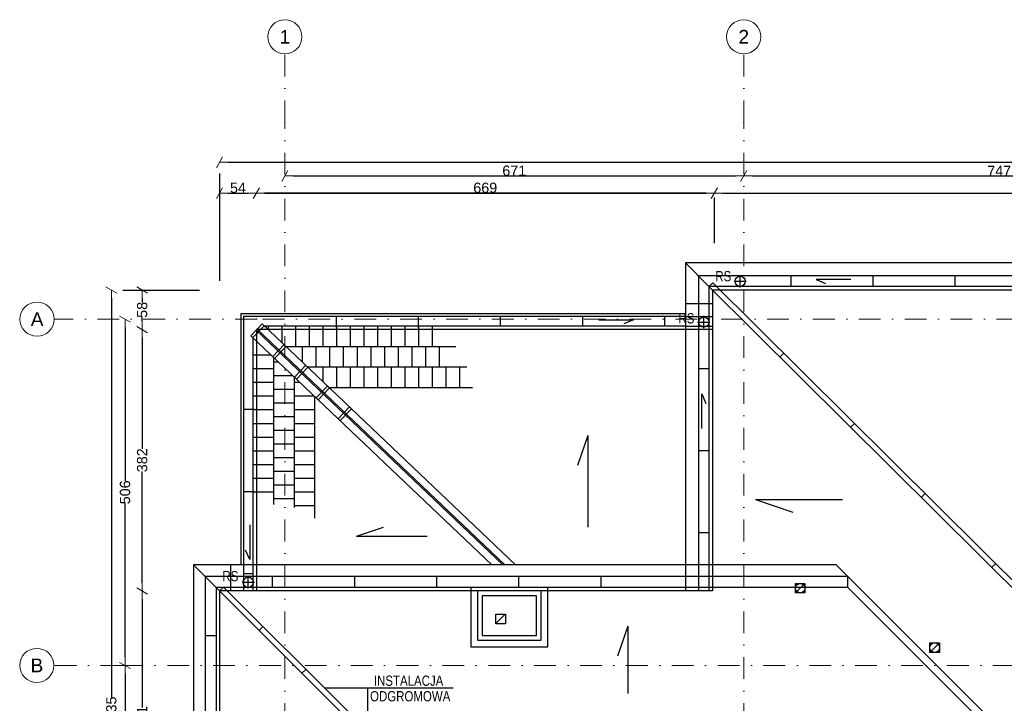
# Model space of a CAD drawing. Header units: millimetres. Extents: x 77315 to 571417, y -108895 to -65201.
# Tile 2 of 5: x 77315 to 91707, y -99036 to -89042. Entities that reach past the tile are written whole.
import ezdxf

# ---------------------------------------------------------------- set-up
doc = ezdxf.new("R2010")
doc.units = ezdxf.units.MM
doc.header["$MEASUREMENT"] = 0
doc.linetypes.add('Dot & Dashed', pattern=[670.277762, 317.5, -176.388889, 0, -176.388874])
for name, color, linetype in [('A_dach#1', 7, 'Continuous'), ('A_komin#2', 7, 'Continuous'), ('DIM_100', 7, 'Continuous'), ('instalacje odgromowe', 7, 'Continuous'), ('niewidoczne#2', 7, 'Continuous'), ('Nowe_A_widok ściany', 7, 'Continuous'), ('opisy inne', 7, 'Continuous'), ('OSIE', 7, 'Continuous'), ('RURY SPUSTOWE', 7, 'Continuous'), ('Structural - Grid', 7, 'Continuous'), ('WIDOK', 7, 'Continuous')]:
    doc.layers.add(name, color=color, linetype=linetype)
doc.styles.add('STYL_AUTOMATYCZNY_1', font='arial.ttf')
doc.styles.add('STYL_AUTOMATYCZNY_2', font='arial.ttf')
doc.styles.add('STYL_AUTOMATYCZNY_4', font='arial.ttf', dxfattribs={"width": 0.8})
doc.dimstyles.new('STYL_AUTOMATYCZNY__1', dxfattribs={"dimtxt": 150, "dimasz": 119.811794, "dimexe": 0.18, "dimexo": 0.0625, "dimgap": 0, "dimtad": 1, "dimtih": 1, "dimtoh": 1, "dimdec": 0, "dimlfac": 0.1, "dimzin": 0, "dimdsep": 46, "dimtxsty": 'STYL_AUTOMATYCZNY_2', "dimblk": 'ARROWHEAD_2', "dimblk1": 'ARROWHEAD_2', "dimblk2": 'ARROWHEAD_2', "dimcen": 0.09, "dimse1": 1, "dimse2": 1, "dimclrd": 5, "dimclre": 5, "dimclrt": 1, "dimadec": 0, "dimazin": 0, "dimtfac": 1, "dimtdec": 4, "dimtmove": 0, "dimatfit": 3, "dimfxl": 0, "dimtolj": 1, "dimtzin": 0, "dimarcsym": 0})
doc.dimstyles.new('STYL_AUTOMATYCZNY__2', dxfattribs={"dimtxt": 150, "dimasz": 119.811794, "dimexe": 0.18, "dimexo": 0.0625, "dimgap": 0, "dimtad": 1, "dimdec": 0, "dimlfac": 0.1, "dimzin": 0, "dimdsep": 46, "dimtxsty": 'STYL_AUTOMATYCZNY_2', "dimblk": 'ARROWHEAD_2', "dimblk1": 'ARROWHEAD_2', "dimblk2": 'ARROWHEAD_2', "dimcen": 0.09, "dimse1": 1, "dimse2": 1, "dimclrd": 5, "dimclre": 5, "dimclrt": 1, "dimadec": 0, "dimazin": 0, "dimtfac": 1, "dimtdec": 4, "dimtmove": 0, "dimatfit": 3, "dimfxl": 0, "dimtolj": 1, "dimtzin": 0, "dimarcsym": 0})

# ---------------------------------------------------------------- blocks, each defined once
blk = doc.blocks.new('ARROWHEAD_2')
at = {"color": 0, "linetype": 'Continuous', "lineweight": 0}
for p, q in [((0, 0), (-1, 0)), ((-0.38, -0.66), (0.38, 0.66))]:
    blk.add_line(p, q, dxfattribs=at)
blk = doc.blocks.new('*D8')
at = {"layer": 'Defpoints', "color": 0}
for p in [(80775, -91577), (80775, -91941), (87467, -93399)]:
    blk.add_point(p, dxfattribs=at)
at = {"layer": 'DIM_100', "color": 5, "lineweight": -2}
blk.add_line((87347, -91577), (80895, -91577), dxfattribs=at)
at = {"layer": 'DIM_100', "color": 5, "lineweight": -2, "xscale": 119.8117940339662, "yscale": 119.8117940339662, "zscale": 119.8117940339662, "rotation": 180}
blk.add_blockref('ARROWHEAD_2', (80775, -91577), dxfattribs=at)
at = {"layer": 'DIM_100', "color": 5, "lineweight": -2, "xscale": 119.8117940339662, "yscale": 119.8117940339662, "zscale": 119.8117940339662}
blk.add_blockref('ARROWHEAD_2', (87467, -91577), dxfattribs=at)
at = {"layer": 'DIM_100', "color": 1, "insert": (84120, -91500), "char_height": 150, "attachment_point": 5, "style": 'STYL_AUTOMATYCZNY_2'}
blk.add_mtext('\\A1;669', dxfattribs=at)
blk = doc.blocks.new('*D9')
at = {"layer": 'Defpoints', "color": 0}
for p in [(87467, -91577), (80775, -91941), (87467, -93399)]:
    blk.add_point(p, dxfattribs=at)
at = {"layer": 'DIM_100', "color": 5, "lineweight": -2}
blk.add_line((80895, -91577), (87347, -91577), dxfattribs=at)
at = {"layer": 'DIM_100', "color": 5, "lineweight": -2, "xscale": 119.8117940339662, "yscale": 119.8117940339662, "zscale": 119.8117940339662, "rotation": 180}
blk.add_blockref('ARROWHEAD_2', (80775, -91577), dxfattribs=at)
at = {"layer": 'DIM_100', "color": 5, "lineweight": -2, "xscale": 119.8117940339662, "yscale": 119.8117940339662, "zscale": 119.8117940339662}
blk.add_blockref('ARROWHEAD_2', (87467, -91577), dxfattribs=at)
at = {"layer": 'DIM_100', "color": 1, "insert": (84120, -91500), "char_height": 150, "attachment_point": 5, "style": 'STYL_AUTOMATYCZNY_2'}
blk.add_mtext('\\A1;669', dxfattribs=at)
blk = doc.blocks.new('*D10')
at = {"layer": 'Defpoints', "color": 0}
for p in [(118447, -91577), (118447, -92995), (87467, -93399)]:
    blk.add_point(p, dxfattribs=at)
at = {"layer": 'DIM_100', "color": 5, "lineweight": -2}
blk.add_line((87586, -91577), (118327, -91577), dxfattribs=at)
at = {"layer": 'DIM_100', "color": 5, "lineweight": -2, "xscale": 119.8117940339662, "yscale": 119.8117940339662, "zscale": 119.8117940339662, "rotation": 180}
blk.add_blockref('ARROWHEAD_2', (87467, -91577), dxfattribs=at)
at = {"layer": 'DIM_100', "color": 5, "lineweight": -2, "xscale": 119.8117940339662, "yscale": 119.8117940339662, "zscale": 119.8117940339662}
blk.add_blockref('ARROWHEAD_2', (118447, -91577), dxfattribs=at)
at = {"layer": 'DIM_100', "color": 1, "insert": (102957, -91500), "char_height": 150, "attachment_point": 5, "style": 'STYL_AUTOMATYCZNY_2'}
blk.add_mtext('\\A1;3098', dxfattribs=at)
blk = doc.blocks.new('*D11')
at = {"layer": 'Defpoints', "color": 0}
for p in [(80775, -91577), (80236, -91773), (80775, -91941)]:
    blk.add_point(p, dxfattribs=at)
at = {"layer": 'DIM_100', "color": 5, "lineweight": -2}
blk.add_line((80356, -91577), (80655, -91577), dxfattribs=at)
at = {"layer": 'DIM_100', "color": 5, "lineweight": -2, "xscale": 119.8117940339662, "yscale": 119.8117940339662, "zscale": 119.8117940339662, "rotation": 180}
blk.add_blockref('ARROWHEAD_2', (80236, -91577), dxfattribs=at)
at = {"layer": 'DIM_100', "color": 5, "lineweight": -2, "xscale": 119.8117940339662, "yscale": 119.8117940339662, "zscale": 119.8117940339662}
blk.add_blockref('ARROWHEAD_2', (80775, -91577), dxfattribs=at)
at = {"layer": 'DIM_100', "color": 1, "insert": (80505, -91501), "char_height": 150, "attachment_point": 5, "style": 'STYL_AUTOMATYCZNY_2'}
blk.add_mtext('\\A1;54', dxfattribs=at)
blk = doc.blocks.new('*D12')
at = {"layer": 'Defpoints', "color": 0}
for p in [(87467, -91577), (80775, -91941), (87467, -93399)]:
    blk.add_point(p, dxfattribs=at)
at = {"layer": 'DIM_100', "color": 5, "lineweight": -2}
blk.add_line((80895, -91577), (87347, -91577), dxfattribs=at)
at = {"layer": 'DIM_100', "color": 5, "lineweight": -2, "xscale": 119.8117940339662, "yscale": 119.8117940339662, "zscale": 119.8117940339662, "rotation": 180}
blk.add_blockref('ARROWHEAD_2', (80775, -91577), dxfattribs=at)
at = {"layer": 'DIM_100', "color": 5, "lineweight": -2, "xscale": 119.8117940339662, "yscale": 119.8117940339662, "zscale": 119.8117940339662}
blk.add_blockref('ARROWHEAD_2', (87467, -91577), dxfattribs=at)
at = {"layer": 'DIM_100', "color": 1, "insert": (84120, -91500), "char_height": 150, "attachment_point": 5, "style": 'STYL_AUTOMATYCZNY_2'}
blk.add_mtext('\\A1;669', dxfattribs=at)
blk = doc.blocks.new('*D13')
at = {"layer": 'Defpoints', "color": 0}
for p in [(118447, -91127), (80236, -92526), (118447, -92465)]:
    blk.add_point(p, dxfattribs=at)
at = {"layer": 'DIM_100', "color": 5, "lineweight": -2}
blk.add_line((80356, -91127), (118327, -91127), dxfattribs=at)
at = {"layer": 'DIM_100', "color": 5, "lineweight": -2, "xscale": 119.8117940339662, "yscale": 119.8117940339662, "zscale": 119.8117940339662, "rotation": 180}
blk.add_blockref('ARROWHEAD_2', (80236, -91127), dxfattribs=at)
at = {"layer": 'DIM_100', "color": 5, "lineweight": -2, "xscale": 119.8117940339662, "yscale": 119.8117940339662, "zscale": 119.8117940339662}
blk.add_blockref('ARROWHEAD_2', (118447, -91127), dxfattribs=at)
at = {"layer": 'DIM_100', "color": 1, "insert": (99341, -91050), "char_height": 150, "attachment_point": 5, "style": 'STYL_AUTOMATYCZNY_2'}
blk.add_mtext('\\A1;3821', dxfattribs=at)
blk = doc.blocks.new('*D20')
at = {"layer": 'Defpoints', "color": 0}
for p in [(79874, -93573), (79105, -97393), (79874, -97393)]:
    blk.add_point(p, dxfattribs=at)
at = {"layer": 'DIM_100', "color": 5, "lineweight": -2}
for p, q in [((79105, -93693), (79105, -95318)), ((79105, -97273), (79105, -95648))]:
    blk.add_line(p, q, dxfattribs=at)
at = {"layer": 'DIM_100', "color": 5, "lineweight": -2, "xscale": 119.8117940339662, "yscale": 119.8117940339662, "zscale": 119.8117940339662}
for p, rotation in [((79105, -93573), 90), ((79105, -97393), 270)]:
    blk.add_blockref('ARROWHEAD_2', p, dxfattribs=dict(at, rotation=rotation))
at = {"layer": 'DIM_100', "color": 1, "insert": (79105, -95483), "char_height": 150, "attachment_point": 5, "rotation": 90, "style": 'STYL_AUTOMATYCZNY_2'}
blk.add_mtext('\\A1;382', dxfattribs=at)
blk = doc.blocks.new('*D21')
at = {"layer": 'Defpoints', "color": 0}
for p in [(79105, -97393), (79874, -97393), (79901, -101103)]:
    blk.add_point(p, dxfattribs=at)
at = {"layer": 'DIM_100', "color": 5, "lineweight": -2}
for p, q in [((79105, -97513), (79105, -99097)), ((79105, -100983), (79105, -99399))]:
    blk.add_line(p, q, dxfattribs=at)
at = {"layer": 'DIM_100', "color": 5, "lineweight": -2, "xscale": 119.8117940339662, "yscale": 119.8117940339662, "zscale": 119.8117940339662}
for p, rotation in [((79105, -97393), 90), ((79105, -101103), 270)]:
    blk.add_blockref('ARROWHEAD_2', p, dxfattribs=dict(at, rotation=rotation))
at = {"layer": 'DIM_100', "color": 1, "insert": (79105, -99248), "char_height": 150, "attachment_point": 5, "rotation": 90, "style": 'STYL_AUTOMATYCZNY_2'}
blk.add_mtext('\\A1;371', dxfattribs=at)
blk = doc.blocks.new('*D22')
at = {"layer": 'Defpoints', "color": 0}
for p in [(79105, -93573), (79874, -93573), (79874, -97393)]:
    blk.add_point(p, dxfattribs=at)
at = {"layer": 'DIM_100', "color": 5, "lineweight": -2}
for p, q in [((79105, -93693), (79105, -95318)), ((79105, -97273), (79105, -95648))]:
    blk.add_line(p, q, dxfattribs=at)
at = {"layer": 'DIM_100', "color": 5, "lineweight": -2, "xscale": 119.8117940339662, "yscale": 119.8117940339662, "zscale": 119.8117940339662}
for p, rotation in [((79105, -93573), 90), ((79105, -97393), 270)]:
    blk.add_blockref('ARROWHEAD_2', p, dxfattribs=dict(at, rotation=rotation))
at = {"layer": 'DIM_100', "color": 1, "insert": (79105, -95483), "char_height": 150, "attachment_point": 5, "rotation": 90, "style": 'STYL_AUTOMATYCZNY_2'}
blk.add_mtext('\\A1;382', dxfattribs=at)
blk = doc.blocks.new('*D24')
at = {"layer": 'Defpoints', "color": 0}
for p in [(79105, -97393), (79874, -97393), (79901, -101103)]:
    blk.add_point(p, dxfattribs=at)
at = {"layer": 'DIM_100', "color": 5, "lineweight": -2}
for p, q in [((79105, -97513), (79105, -99097)), ((79105, -100983), (79105, -99399))]:
    blk.add_line(p, q, dxfattribs=at)
at = {"layer": 'DIM_100', "color": 5, "lineweight": -2, "xscale": 119.8117940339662, "yscale": 119.8117940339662, "zscale": 119.8117940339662}
for p, rotation in [((79105, -97393), 90), ((79105, -101103), 270)]:
    blk.add_blockref('ARROWHEAD_2', p, dxfattribs=dict(at, rotation=rotation))
at = {"layer": 'DIM_100', "color": 1, "insert": (79105, -99248), "char_height": 150, "attachment_point": 5, "rotation": 90, "style": 'STYL_AUTOMATYCZNY_2'}
blk.add_mtext('\\A1;371', dxfattribs=at)
blk = doc.blocks.new('*D25')
at = {"layer": 'Defpoints', "color": 0}
for p in [(79105, -93573), (79874, -93573), (79874, -97393)]:
    blk.add_point(p, dxfattribs=at)
at = {"layer": 'DIM_100', "color": 5, "lineweight": -2}
for p, q in [((79105, -93693), (79105, -95318)), ((79105, -97273), (79105, -95648))]:
    blk.add_line(p, q, dxfattribs=at)
at = {"layer": 'DIM_100', "color": 5, "lineweight": -2, "xscale": 119.8117940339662, "yscale": 119.8117940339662, "zscale": 119.8117940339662}
for p, rotation in [((79105, -93573), 90), ((79105, -97393), 270)]:
    blk.add_blockref('ARROWHEAD_2', p, dxfattribs=dict(at, rotation=rotation))
at = {"layer": 'DIM_100', "color": 1, "insert": (79105, -95483), "char_height": 150, "attachment_point": 5, "rotation": 90, "style": 'STYL_AUTOMATYCZNY_2'}
blk.add_mtext('\\A1;382', dxfattribs=at)
blk = doc.blocks.new('*D28')
at = {"layer": 'Defpoints', "color": 0}
for p in [(79105, -97393), (79874, -97393), (79901, -101103)]:
    blk.add_point(p, dxfattribs=at)
at = {"layer": 'DIM_100', "color": 5, "lineweight": -2}
for p, q in [((79105, -97513), (79105, -99097)), ((79105, -100983), (79105, -99399))]:
    blk.add_line(p, q, dxfattribs=at)
at = {"layer": 'DIM_100', "color": 5, "lineweight": -2, "xscale": 119.8117940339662, "yscale": 119.8117940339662, "zscale": 119.8117940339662}
for p, rotation in [((79105, -97393), 90), ((79105, -101103), 270)]:
    blk.add_blockref('ARROWHEAD_2', p, dxfattribs=dict(at, rotation=rotation))
at = {"layer": 'DIM_100', "color": 1, "insert": (79105, -99248), "char_height": 150, "attachment_point": 5, "rotation": 90, "style": 'STYL_AUTOMATYCZNY_2'}
blk.add_mtext('\\A1;371', dxfattribs=at)
blk = doc.blocks.new('*D29')
at = {"layer": 'Defpoints', "color": 0}
for p in [(79105, -93573), (79874, -93573), (79874, -97393)]:
    blk.add_point(p, dxfattribs=at)
at = {"layer": 'DIM_100', "color": 5, "lineweight": -2}
for p, q in [((79105, -93693), (79105, -95318)), ((79105, -97273), (79105, -95648))]:
    blk.add_line(p, q, dxfattribs=at)
at = {"layer": 'DIM_100', "color": 5, "lineweight": -2, "xscale": 119.8117940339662, "yscale": 119.8117940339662, "zscale": 119.8117940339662}
for p, rotation in [((79105, -93573), 90), ((79105, -97393), 270)]:
    blk.add_blockref('ARROWHEAD_2', p, dxfattribs=dict(at, rotation=rotation))
at = {"layer": 'DIM_100', "color": 1, "insert": (79105, -95483), "char_height": 150, "attachment_point": 5, "rotation": 90, "style": 'STYL_AUTOMATYCZNY_2'}
blk.add_mtext('\\A1;382', dxfattribs=at)
blk = doc.blocks.new('*D30')
at = {"layer": 'Defpoints', "color": 0}
for p in [(77818, -93420), (77815, -98483), (78855, -98483)]:
    blk.add_point(p, dxfattribs=at)
at = {"layer": 'DIM_100', "color": 5, "lineweight": -2}
for p, q in [((78855, -93540), (78855, -95786)), ((78855, -98363), (78855, -96117))]:
    blk.add_line(p, q, dxfattribs=at)
at = {"layer": 'DIM_100', "color": 5, "lineweight": -2, "xscale": 119.8117940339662, "yscale": 119.8117940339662, "zscale": 119.8117940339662}
for p, rotation in [((78855, -93420), 90), ((78855, -98483), 270)]:
    blk.add_blockref('ARROWHEAD_2', p, dxfattribs=dict(at, rotation=rotation))
at = {"layer": 'DIM_100', "color": 1, "insert": (78855, -95952), "char_height": 150, "attachment_point": 5, "rotation": 90, "style": 'STYL_AUTOMATYCZNY_2'}
blk.add_mtext('\\A1;506', dxfattribs=at)
blk = doc.blocks.new('*D31')
at = {"layer": 'Defpoints', "color": 0}
for p in [(77815, -98483), (77815, -100255), (78855, -100255)]:
    blk.add_point(p, dxfattribs=at)
at = {"layer": 'DIM_100', "color": 5, "lineweight": -2}
for p, q in [((78855, -98602), (78855, -99210)), ((78855, -100135), (78855, -99528))]:
    blk.add_line(p, q, dxfattribs=at)
at = {"layer": 'DIM_100', "color": 5, "lineweight": -2, "xscale": 119.8117940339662, "yscale": 119.8117940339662, "zscale": 119.8117940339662}
for p, rotation in [((78855, -98483), 90), ((78855, -100255), 270)]:
    blk.add_blockref('ARROWHEAD_2', p, dxfattribs=dict(at, rotation=rotation))
at = {"layer": 'DIM_100', "color": 1, "insert": (78855, -99369), "char_height": 150, "attachment_point": 5, "rotation": 90, "style": 'STYL_AUTOMATYCZNY_2'}
blk.add_mtext('\\A1;177', dxfattribs=at)
blk = doc.blocks.new('*D33')
at = {"layer": 'Defpoints', "color": 0}
for p in [(79105, -92995), (79733, -92995), (79733, -93573)]:
    blk.add_point(p, dxfattribs=at)
at = {"layer": 'DIM_100', "color": 5, "lineweight": -2}
for p, q in [((79105, -93115), (79105, -93177)), ((79105, -93453), (79105, -93392))]:
    blk.add_line(p, q, dxfattribs=at)
at = {"layer": 'DIM_100', "color": 5, "lineweight": -2, "xscale": 119.8117940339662, "yscale": 119.8117940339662, "zscale": 119.8117940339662}
for p, rotation in [((79105, -92995), 90), ((79105, -93573), 270)]:
    blk.add_blockref('ARROWHEAD_2', p, dxfattribs=dict(at, rotation=rotation))
at = {"layer": 'DIM_100', "color": 1, "insert": (79105, -93284), "char_height": 150, "attachment_point": 5, "rotation": 90, "style": 'STYL_AUTOMATYCZNY_2'}
blk.add_mtext('\\A1;58', dxfattribs=at)
blk = doc.blocks.new('*D34')
at = {"layer": 'Defpoints', "color": 0}
for p in [(81191, -89542), (87897, -89542), (87897, -91327)]:
    blk.add_point(p, dxfattribs=at)
at = {"layer": 'DIM_100', "color": 5, "lineweight": -2}
blk.add_line((81311, -91327), (87777, -91327), dxfattribs=at)
at = {"layer": 'DIM_100', "color": 5, "lineweight": -2, "xscale": 119.8117940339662, "yscale": 119.8117940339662, "zscale": 119.8117940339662, "rotation": 180}
blk.add_blockref('ARROWHEAD_2', (81191, -91327), dxfattribs=at)
at = {"layer": 'DIM_100', "color": 5, "lineweight": -2, "xscale": 119.8117940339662, "yscale": 119.8117940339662, "zscale": 119.8117940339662}
blk.add_blockref('ARROWHEAD_2', (87897, -91327), dxfattribs=at)
at = {"layer": 'DIM_100', "color": 1, "insert": (84544, -91250), "char_height": 150, "attachment_point": 5, "style": 'STYL_AUTOMATYCZNY_2'}
blk.add_mtext('\\A1;671', dxfattribs=at)
blk = doc.blocks.new('*D35')
at = {"layer": 'Defpoints', "color": 0}
for p in [(87897, -89542), (95367, -89540), (95367, -91327)]:
    blk.add_point(p, dxfattribs=at)
at = {"layer": 'DIM_100', "color": 5, "lineweight": -2}
blk.add_line((88017, -91327), (95247, -91327), dxfattribs=at)
at = {"layer": 'DIM_100', "color": 5, "lineweight": -2, "xscale": 119.8117940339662, "yscale": 119.8117940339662, "zscale": 119.8117940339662, "rotation": 180}
blk.add_blockref('ARROWHEAD_2', (87897, -91327), dxfattribs=at)
at = {"layer": 'DIM_100', "color": 5, "lineweight": -2, "xscale": 119.8117940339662, "yscale": 119.8117940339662, "zscale": 119.8117940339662}
blk.add_blockref('ARROWHEAD_2', (95367, -91327), dxfattribs=at)
at = {"layer": 'DIM_100', "color": 1, "insert": (91632, -91252), "char_height": 150, "attachment_point": 5, "style": 'STYL_AUTOMATYCZNY_2'}
blk.add_mtext('\\A1;747', dxfattribs=at)
blk = doc.blocks.new('*D44')
at = {"layer": 'Defpoints', "color": 0}
for p in [(79874, -92995), (78655, -105345), (79501, -105345)]:
    blk.add_point(p, dxfattribs=at)
at = {"layer": 'DIM_100', "color": 5, "lineweight": -2}
for p, q in [((78655, -93115), (78655, -98953)), ((78655, -105225), (78655, -99388))]:
    blk.add_line(p, q, dxfattribs=at)
at = {"layer": 'DIM_100', "color": 5, "lineweight": -2, "xscale": 119.8117940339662, "yscale": 119.8117940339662, "zscale": 119.8117940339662}
for p, rotation in [((78655, -92995), 90), ((78655, -105345), 270)]:
    blk.add_blockref('ARROWHEAD_2', p, dxfattribs=dict(at, rotation=rotation))
at = {"layer": 'DIM_100', "color": 1, "insert": (78655, -99170), "char_height": 150, "attachment_point": 5, "rotation": 90, "style": 'STYL_AUTOMATYCZNY_2'}
blk.add_mtext('\\A1;1235', dxfattribs=at)

msp = doc.modelspace()

# ---------------------------------------------------------------- linework, layer by layer
at = {"layer": 'A_dach#1'}
for p, q in [((87389.8, -92945.1), (93661.7, -99173.7)), ((85618.9, -95122.8), (85466.1, -95561.1)), ((85618.9, -95122.8), (85618.9, -96461.3)), ((88072, -96055.8), (89341.8, -96055.8)), ((88072, -96055.8), (88617, -96240.5)), ((82239.4, -96591.6), (82630.3, -96459.1)), ((82239.4, -96591.6), (83269, -96591.6)), ((89420.3, -97342.7), (80186.1, -97342.7)), ((80186.1, -97342.7), (80186.1, -101152.7)), ((80186.1, -97342.7), (82091.1, -99247.7)), ((89420.3, -97342.7), (91325.3, -99247.7)), ((86206.1, -97910.2), (86053.4, -98348.5)), ((86206.1, -97910.2), (86206.1, -98894.4))]:
    msp.add_line(p, q, dxfattribs=at)
for points in [[(87586.7, -105395.1), (118496.7, -105395.1), (118496.7, -92945.1), (87389.8, -92945.1), (87389.8, -97012.7)], [(87044.8, -93522.8), (80896.4, -93522.8)], [(80724.9, -93690.9), (80724.9, -97012.7)]]:
    msp.add_lwpolyline(points, dxfattribs=at)
at = {"layer": 'A_komin#2'}
msp.add_line((84270.6, -97874.3), (84410.6, -97734.3), dxfattribs=at)
for points in [[(83906.8, -98212.7), (85036.7, -98212.7), (85036.7, -97342.7), (83906.8, -97342.7)], [(84006.8, -98112.7), (84936.7, -98112.7), (84936.7, -97392.7), (84006.8, -97392.7)], [(84076.8, -98042.7), (84866.7, -98042.7), (84866.7, -97462.7), (84076.8, -97462.7)], [(84274.6, -97734.3), (84414.6, -97734.3), (84414.6, -97874.3), (84274.6, -97874.3)]]:
    msp.add_lwpolyline(points, close=True, dxfattribs=at)
at = {"layer": 'DIM_100'}
for p, q in [((80236.1, -91292.1), (80236.1, -92860.5)), ((87466.7, -91642.1), (87466.7, -92311)), ((78820.2, -92995.1), (79943.8, -92995.1))]:
    msp.add_line(p, q, dxfattribs=at)
for points in [[(82086.7, -101482.7), (82086.7, -105262.7), (87066.7, -105262.7), (87066.7, -105745.1), (118846.7, -105745.1), (118846.7, -92595.1), (87044.8, -92595.1), (87044.8, -93342.8), (80544.9, -93342.8), (80544.9, -97012.7)], [(87256.7, -105222.7), (87256.7, -105555.1), (118656.7, -105555.1), (118656.7, -92785.1), (87234.8, -92785.1), (87234.8, -97012.7)]]:
    msp.add_lwpolyline(points, dxfattribs=at)
at = {"layer": 'instalacje odgromowe'}
for p, q in [((87389.8, -92945.1), (87446.1, -92888.5)), ((87446.1, -92888.5), (93690.8, -99090.1)), ((88484.5, -93919.7), (88428, -93976.2)), ((89519.7, -94940.6), (89459.6, -95000.7)), ((90547.8, -95968.6), (90491.3, -96025.2)), ((91575.9, -96996.7), (91519.4, -97053.3)), ((80236.1, -97392.7), (80292.7, -97336.2)), ((80292.7, -97336.2), (82124.3, -99167.7)), ((80869.9, -97913.3), (80813.3, -97969.9)), ((81497.1, -98540.5), (81440.5, -98597.1))]:
    msp.add_line(p, q, dxfattribs=at)
at = {"layer": 'niewidoczne#2'}
for p, q in [((87439.8, -92995.1), (87389.8, -92945.1)), ((87044.8, -93192.8), (87439.8, -93192.8)), ((87044.8, -93382.8), (87439.8, -93382.8)), ((87044.8, -93522.8), (87439.8, -93522.8)), ((87044.8, -97012.7), (87044.8, -97392.7)), ((87439.8, -97392.7), (80236.1, -97392.7)), ((80236.1, -97392.7), (80236.1, -101102.7))]:
    msp.add_line(p, q, dxfattribs=at)
for points in [[(87466.7, -101482.7), (87466.7, -105345.1), (118446.7, -105345.1), (118446.7, -92995.1), (87439.8, -92995.1), (87439.8, -97012.7)], [(87439.8, -93572.8), (80774.9, -93572.8), (80774.9, -97012.7)], [(80394.9, -97012.7), (80394.9, -97392.7)], [(80584.9, -97012.7), (80584.9, -97392.7)], [(80724.9, -97012.7), (80724.9, -97392.7)], [(80774.9, -97012.7), (80774.9, -97392.7)], [(87234.8, -97012.7), (87234.8, -97392.7)], [(87389.8, -97012.7), (87389.8, -97392.7)], [(87439.8, -97012.7), (87439.8, -97392.7)]]:
    msp.add_lwpolyline(points, dxfattribs=at)
at = {"layer": 'Nowe_A_widok ściany'}
for points in [[(88653.5, -97282.9), (88793.5, -97282.9), (88793.5, -97422.9), (88653.5, -97422.9)], [(90619.6, -98153.2), (90759.6, -98153.2), (90759.6, -98293.2), (90619.6, -98293.2)]]:
    msp.add_lwpolyline(points, close=True, dxfattribs=at)
for points in [[(88653.5, -97422.9), (88793.5, -97282.9)], [(90619.6, -98293.2), (90759.6, -98153.2)]]:
    msp.add_lwpolyline(points, dxfattribs=at)
for centre in [(88723.5, -97352.9), (90689.6, -98223.2)]:
    msp.add_circle(centre, 70, dxfattribs=at)
at = {"layer": 'opisy inne'}
for p, q in [((83650.5, -98815.4), (81772, -98815.4)), ((82398.8, -98815.4), (82398.8, -99167.7))]:
    msp.add_line(p, q, dxfattribs=at)
at = {"layer": 'OSIE'}
for p, q in [((87846.1, -92956.6), (87846.1, -92776.6)), ((87756.1, -92866.6), (87936.1, -92866.6)), ((87313.9, -93553.1), (87313.9, -93373.1)), ((87223.9, -93463.1), (87403.9, -93463.1)), ((80565.8, -97267.5), (80745.8, -97267.5)), ((80655.8, -97357.5), (80655.8, -97177.5))]:
    msp.add_line(p, q, dxfattribs=at)
at = {"layer": 'RURY SPUSTOWE'}
for points in [[(89465, -92840.4), (88958.1, -92840.4), (89095.6, -92900.2)], [(85777.8, -93431.1), (86284.7, -93431.1), (86147.2, -93490.9)], [(87285.1, -95020.4), (87285.1, -94513.4), (87344.8, -94651)], [(80677, -96429.2), (80677, -96936.2), (80617.3, -96798.6)]]:
    msp.add_lwpolyline(points, dxfattribs=at)
for centre in [(87846.1, -92866.6), (87313.9, -93463.1), (80655.8, -97267.5)]:
    msp.add_circle(centre, 75, dxfattribs=at)
at = {"layer": 'Structural - Grid', "linetype": 'Dot & Dashed', "lineweight": 15}
for p, q in [((81191, -90541.9), (81191, -89541.9)), ((87897.3, -90541.9), (87897.3, -89541.9)), ((81191, -107395.1), (81191, -90541.9)), ((87897.3, -107395.1), (87897.3, -90541.9)), ((80780, -93420.2), (77817.9, -93420.2)), ((118724.5, -93420.2), (80780, -93420.2)), ((78814.7, -98482.5), (77814.7, -98482.5)), ((120683.4, -98482.5), (78814.7, -98482.5))]:
    msp.add_line(p, q, dxfattribs=at)
at = {"layer": 'Structural - Grid', "linetype": 'Continuous', "lineweight": 15}
for centre in [(81191, -89291.9), (87897.3, -89291.9), (77567.9, -93420.2), (77564.7, -98482.5)]:
    msp.add_circle(centre, 250, dxfattribs=at)
at = {"layer": 'Structural - Grid', "linetype": 'Dot & Dashed', "lineweight": 15}
for p in [(81191, -90541.9), (81191, -90541.9), (87897.3, -90541.9), (87897.3, -90541.9), (80780, -93420.2), (80780, -93420.2), (78814.7, -98482.5), (78814.7, -98482.5)]:
    msp.add_point(p, dxfattribs=at)
at = {"layer": 'WIDOK'}
for p, q in [((87044.8, -92595.1), (87389.8, -92945.1)), ((88589.8, -92945.1), (88589.8, -92785.1)), ((89789.8, -92945.1), (89789.8, -92785.1)), ((90989.8, -92945.1), (90989.8, -92785.1)), ((87044.8, -93192.8), (87044.8, -97012.7)), ((81944.9, -93542.8), (81944.9, -93382.8)), ((83144.9, -93542.8), (83144.9, -93382.8)), ((84344.9, -93522.8), (84344.9, -93382.8)), ((85544.9, -93522.8), (85544.9, -93382.8)), ((86744.9, -93522.8), (86744.9, -93382.8)), ((80859.8, -93487.9), (80694.3, -93661.8)), ((80888.8, -93515.5), (80723.3, -93689.3)), ((80859.8, -93487.9), (84563.2, -97012.7)), ((80945.4, -93522.8), (80945.4, -93569.4)), ((81145.4, -93522.8), (81145.4, -93759.7)), ((81345.4, -93522.8), (81345.4, -93822.8)), ((81545.4, -93522.8), (81545.4, -93822.8)), ((81745.4, -93522.8), (81745.4, -93822.8)), ((81945.4, -93522.8), (81945.4, -93822.8)), ((82145.4, -93522.8), (82145.4, -93822.8)), ((82345.4, -93522.8), (82345.4, -93822.8)), ((82545.4, -93522.8), (82545.4, -93822.8)), ((82745.4, -93522.8), (82745.4, -93822.8)), ((82945.4, -93522.8), (82945.4, -93822.8)), ((83145.4, -93522.8), (83145.4, -93822.8)), ((83345.4, -93522.8), (83345.4, -93822.8)), ((80694.3, -93661.8), (84215.1, -97012.7)), ((80770.2, -93582.1), (84374.6, -97012.7)), ((80784, -93567.6), (84403.7, -97012.7)), ((81178.5, -93791.3), (81013, -93965.1)), ((81207.5, -93818.8), (81042, -93992.7)), ((81445.4, -93822.8), (81445.4, -94045.3)), ((81645.4, -93822.8), (81645.4, -94122.8)), ((81845.4, -93822.8), (81845.4, -94122.8)), ((82045.4, -93822.8), (82045.4, -94122.8)), ((82245.4, -93822.8), (82245.4, -94122.8)), ((82445.4, -93822.8), (82445.4, -94122.8)), ((82645.4, -93822.8), (82645.4, -94122.8)), ((82845.4, -93822.8), (82845.4, -94122.8)), ((83045.4, -93822.8), (83045.4, -94122.8)), ((83245.4, -93822.8), (83245.4, -94122.8)), ((83445.4, -93822.8), (83445.4, -94122.8)), ((80724.9, -93943.3), (80990.1, -93943.3)), ((81024.9, -94043.3), (81095.2, -94043.3)), ((81497.2, -94094.6), (81331.8, -94268.5)), ((81526.2, -94122.2), (81360.7, -94296)), ((81745.4, -94122.8), (81745.4, -94330.8)), ((81945.4, -94122.8), (81945.4, -94422.8)), ((82145.4, -94122.8), (82145.4, -94422.8)), ((82345.4, -94122.8), (82345.4, -94422.8)), ((82545.4, -94122.8), (82545.4, -94422.8)), ((82745.4, -94122.8), (82745.4, -94422.8)), ((82945.4, -94122.8), (82945.4, -94422.8)), ((83145.4, -94122.8), (83145.4, -94422.8)), ((83345.4, -94122.8), (83345.4, -94422.8)), ((83545.4, -94122.8), (83545.4, -94422.8)), ((83745.4, -94122.8), (83745.4, -94422.8)), ((80724.9, -94143.3), (81024.9, -94143.3)), ((81024.9, -94243.3), (81305.3, -94243.3)), ((87389.8, -94145.1), (87234.8, -94145.1)), ((80724.9, -94343.3), (81024.9, -94343.3)), ((81324.9, -94343.3), (81410.4, -94343.3)), ((81815.9, -94398), (81650.5, -94571.8)), ((80724.9, -94543.3), (81024.9, -94543.3)), ((81024.9, -94443.3), (81324.9, -94443.3)), ((81324.9, -94543.3), (81620.5, -94543.3)), ((81844.9, -94425.5), (81679.5, -94599.4)), ((81024.9, -94643.3), (81324.9, -94643.3)), ((80744.9, -94742.8), (80584.9, -94742.8)), ((80724.9, -94743.3), (81024.9, -94743.3)), ((81024.9, -94843.3), (81324.9, -94843.3)), ((81324.9, -94743.3), (81624.9, -94743.3)), ((82134.7, -94701.3), (81969.2, -94875.2)), ((82163.6, -94728.9), (81998.2, -94902.7)), ((80724.9, -94943.3), (81024.9, -94943.3)), ((81324.9, -94943.3), (81624.9, -94943.3)), ((81024.9, -95043.3), (81324.9, -95043.3)), ((80724.9, -95143.3), (81024.9, -95143.3)), ((81024.9, -95243.3), (81324.9, -95243.3)), ((81324.9, -95143.3), (81624.9, -95143.3)), ((80724.9, -95343.3), (81024.9, -95343.3)), ((81324.9, -95343.3), (81624.9, -95343.3)), ((87389.8, -95345.1), (87234.8, -95345.1)), ((80724.9, -95543.3), (81024.9, -95543.3)), ((81024.9, -95443.3), (81324.9, -95443.3)), ((81324.9, -95543.3), (81624.9, -95543.3)), ((81024.9, -95643.3), (81324.9, -95643.3)), ((80724.9, -95743.3), (81024.9, -95743.3)), ((81024.9, -95843.3), (81324.9, -95843.3)), ((81324.9, -95743.3), (81624.9, -95743.3)), ((80744.9, -95942.8), (80584.9, -95942.8)), ((80724.9, -95943.3), (81024.9, -95943.3)), ((81324.9, -95943.3), (81624.9, -95943.3)), ((81024.9, -96043.3), (81324.9, -96043.3)), ((81324.9, -96143.3), (81624.9, -96143.3)), ((87389.8, -96545.1), (87234.8, -96545.1)), ((80186.1, -97342.7), (79856.1, -97012.7)), ((80724.9, -97142.8), (80584.9, -97142.8)), ((89250.3, -97012.7), (91485.3, -99247.7)), ((89420.3, -97182.7), (80026.1, -97182.7)), ((80026.1, -97182.7), (80026.1, -101312.7)), ((81007.4, -97182.7), (81007.4, -97342.7)), ((82207.4, -97182.7), (82207.4, -97342.7)), ((83407.4, -97182.7), (83407.4, -97342.7)), ((84607.4, -97182.7), (84607.4, -97342.7)), ((85807.4, -97182.7), (85807.4, -97342.7)), ((89420.3, -97342.7), (89420.3, -97182.7)), ((80186.1, -98047.7), (80026.1, -98047.7))]:
    msp.add_line(p, q, dxfattribs=at)
for points in [[(87044.8, -93342.8), (80544.9, -93342.8), (80544.9, -97012.7)], [(87044.8, -93382.8), (80584.9, -93382.8), (80584.9, -97012.7)], [(83691.6, -93822.8), (81211.6, -93822.8)], [(81024.9, -93976.4), (81024.9, -96129.3)], [(83852.5, -94122.8), (81526.8, -94122.8)], [(81324.9, -94261.9), (81324.9, -96171.4)], [(81624.9, -94547.4), (81624.9, -96329)], [(83933.7, -94422.8), (81842, -94422.8)], [(89250.3, -97012.7), (79856.1, -97012.7), (79856.1, -101482.7), (89250.3, -101482.7)]]:
    msp.add_lwpolyline(points, dxfattribs=at)

# ---------------------------------------------------------------- texts
at = {"layer": 'opisy inne', "char_height": 150, "attachment_point": 5, "style": 'STYL_AUTOMATYCZNY_4'}
for insert in [(87599.1, -92793), (87060.4, -93409), (80394.9, -97177.8)]:
    msp.add_mtext('\\A1;{\\pqc;\\fArial|b0|i0|c238|p0;\\W0.800000;RS}', dxfattribs=dict(at, insert=insert))
at = {"layer": 'opisy inne', "insert": (82999.5, -98820.5), "char_height": 150, "attachment_point": 5, "line_spacing_factor": 0.909012, "style": 'STYL_AUTOMATYCZNY_4'}
msp.add_mtext('\\A1;{\\pqc;\\fArial|b0|i0|c238|p0;\\W0.800000;INSTALACJA\\P\\pqc;\\fArial|b0|i0|c238|p0;\\W0.800000; ODGROMOWA}', dxfattribs=at)
at = {"layer": 'Structural - Grid', "lineweight": 15, "char_height": 200, "attachment_point": 1, "style": 'STYL_AUTOMATYCZNY_1'}
for s, insert in [('\\A1;{\\pql;\\pt0;\\fArial|b0|i0|c238|p0;\\W1.000000;1}', (81114.8, -89191.9)), ('\\A1;{\\pql;\\pt0;\\fArial|b0|i0|c238|p0;\\W1.000000;2}', (87821, -89191.9)), ('\\A1;{\\pql;\\pt0;\\fArial|b0|i0|c238|p0;\\W1.000000;A}', (77476.4, -93320.2)), ('\\A1;{\\pql;\\pt0;\\fArial|b0|i0|c238|p0;\\W1.000000;B}', (77473.2, -98382.5))]:
    msp.add_mtext(s, dxfattribs=dict(at, insert=insert))

# ---------------------------------------------------------------- dimensions: what is measured, and where the dimension line sits
at = {"layer": 'DIM_100'}
for base, p1, p2, picture, middle in [((87897.3, -91327.1), (81191, -89541.9), (87897.3, -89541.9), '*D34', (84543.8, -91327.1)), ((95367.3, -91327.1), (87897.3, -89541.9), (95367.3, -89539.7), '*D35', (91631.9, -91327.1)), ((118446.7, -91127.1), (80236.1, -92526.2), (118446.7, -92465.4), '*D13', (99341.3, -91127.1)), ((80774.9, -91577.1), (80236.1, -91773.1), (80774.9, -91941.4), '*D11', (80505.3, -91577.1)), ((87466.7, -91577.1), (80774.9, -91941.4), (87466.7, -93399.2), '*D9', (84120.4, -91577.1)), ((87466.7, -91577.1), (80774.9, -91941.4), (87466.7, -93399.2), '*D12', (84120.4, -91577.1)), ((118446.7, -91577.1), (87466.7, -93399.2), (118446.7, -92995.1), '*D10', (102956.6, -91577.1))]:
    dim = msp.add_linear_dim(base=base, p1=p1, p2=p2, dimstyle='STYL_AUTOMATYCZNY__1', dxfattribs=at)
    dim.commit()
    dim.dimension.update_dxf_attribs({"geometry": picture, "text_midpoint": middle, "dimtype": 160})
dim = msp.add_linear_dim(base=(80774.9, -91577.1), p1=(87466.7, -93399.2), p2=(80774.9, -91941.4), angle=180, dimstyle='STYL_AUTOMATYCZNY__1', dxfattribs=at)
dim.commit()
dim.dimension.update_dxf_attribs({"geometry": '*D8', "text_midpoint": (84120.4, -91577.1), "dimtype": 160})
for base, p1, p2, angle, picture, middle in [((78655.2, -105345.1), (79874, -92995.1), (79500.9, -105345.1), 270, '*D44', (78655.2, -99170.2)), ((79105.2, -92995.1), (79732.8, -93572.8), (79732.8, -92995.1), 90, '*D33', (79105.2, -93284.2)), ((78855.2, -98482.5), (77817.9, -93420.2), (77814.7, -98482.5), 270, '*D30', (78855.2, -95951.8)), ((79105.2, -97392.7), (79874, -93572.8), (79874, -97392.7), 270, '*D20', (79105.2, -95483.1)), ((79105.2, -93572.8), (79874, -97392.7), (79874, -93572.8), 90, '*D22', (79105.2, -95483.1)), ((79105.2, -93572.8), (79874, -97392.7), (79874, -93572.8), 90, '*D25', (79105.2, -95483.1)), ((79105.2, -93572.8), (79874, -97392.7), (79874, -93572.8), 90, '*D29', (79105.2, -95483.1)), ((79105.2, -97392.7), (79900.9, -101102.7), (79874, -97392.7), 90, '*D21', (79105.2, -99248.1)), ((79105.2, -97392.7), (79900.9, -101102.7), (79874, -97392.7), 90, '*D24', (79105.2, -99248.1)), ((79105.2, -97392.7), (79900.9, -101102.7), (79874, -97392.7), 90, '*D28', (79105.2, -99248.1)), ((78855.2, -100254.9), (77814.7, -98482.5), (77814.7, -100254.9), 270, '*D31', (78855.2, -99369.1))]:
    dim = msp.add_linear_dim(base=base, p1=p1, p2=p2, angle=angle, dimstyle='STYL_AUTOMATYCZNY__2', dxfattribs=at)
    dim.commit()
    dim.dimension.update_dxf_attribs({"geometry": picture, "text_midpoint": middle, "dimtype": 160, "text_rotation": 90})

doc.saveas('drawing.dxf')
